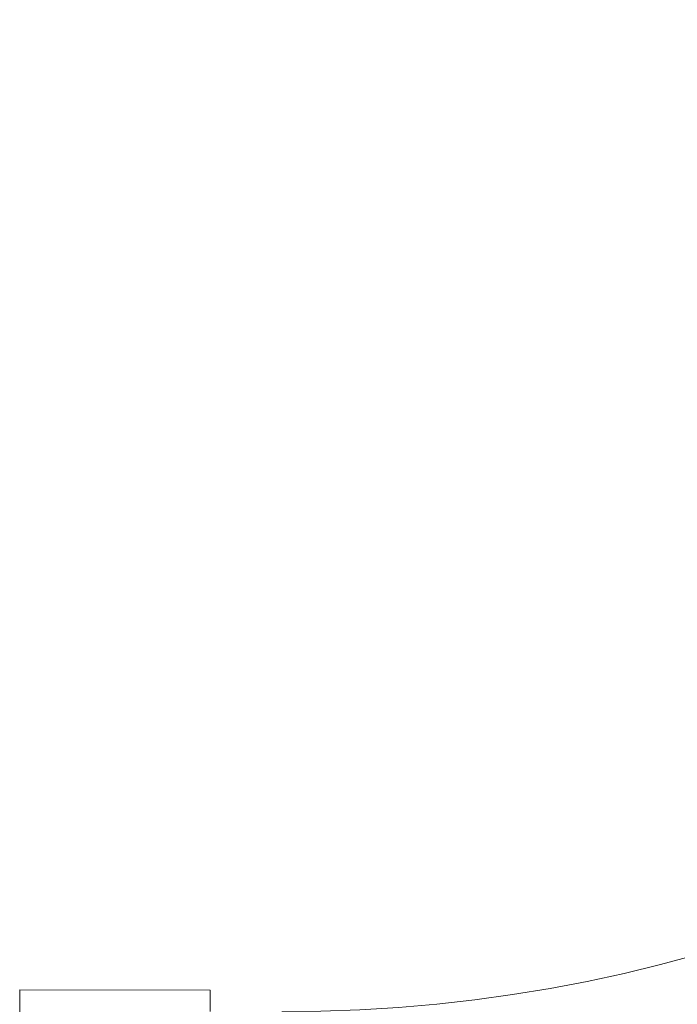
# Model space of a CAD drawing. Header units: millimetres. Extents: x -30280 to 22128, y -17757 to 4746.
# Tile 97 of 173: x -10785 to -10419, y -13346 to -12798. Entities that reach past the tile are written whole.
import ezdxf

# ---------------------------------------------------------------- set-up
doc = ezdxf.new("R2010")
doc.units = ezdxf.units.MM
doc.header["$MEASUREMENT"] = 0
doc.layers.add('Nuevo_08_E_Envans secs', color=7, linetype='Continuous')
doc.layers.add('Nuevo_Puertas Archicad', color=7, linetype='Continuous')
doc.layers.add('Nuevo_Puertas Archicad_Pluma_Nº__1', color=7, linetype='Continuous', lineweight=5)
doc.layers.add('Nuevo_Puertas Archicad_Pluma_Nº__3', color=7, linetype='Continuous', lineweight=5, true_color=0xa4a4a4)

# ---------------------------------------------------------------- blocks, each defined once
blk = doc.blocks.new('Puerta 27_9')
at = {"layer": 'Nuevo_Puertas Archicad_Pluma_Nº__1', "color": 7, "linetype": 'Continuous', "lineweight": 5}
for p, q in [((-410, -40), (-422, -40)), ((-410, -146), (-410, -40)), ((-450, -146), (-410, -146))]:
    blk.add_line(p, q, dxfattribs=at)
at = {"layer": 'Nuevo_Puertas Archicad_Pluma_Nº__3', "color": 253, "linetype": 'Continuous', "lineweight": 5, "true_color": 0xa4a4a4}
blk.add_arc((422, 0), 844, 90, 180, dxfattribs=at)
blk = doc.blocks.new('Muro_125_1', base_point=(-10640.07, -13808.56))
at = {"layer": 'Nuevo_Puertas Archicad', "color": 253, "linetype": 'Continuous', "lineweight": 5, "true_color": 0xa4a4a6, "xscale": -1, "zscale": 1000, "rotation": 269.9153114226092}
blk.add_blockref('Puerta 27_9', (-10638.77, -12928.23), dxfattribs=at)

msp = doc.modelspace()

# ---------------------------------------------------------------- block references
at = {"layer": 'Nuevo_08_E_Envans secs', "color": 7, "lineweight": 20}
msp.add_blockref('Muro_125_1', (-10640.07, -13808.56), dxfattribs=at)

doc.saveas('drawing.dxf')
